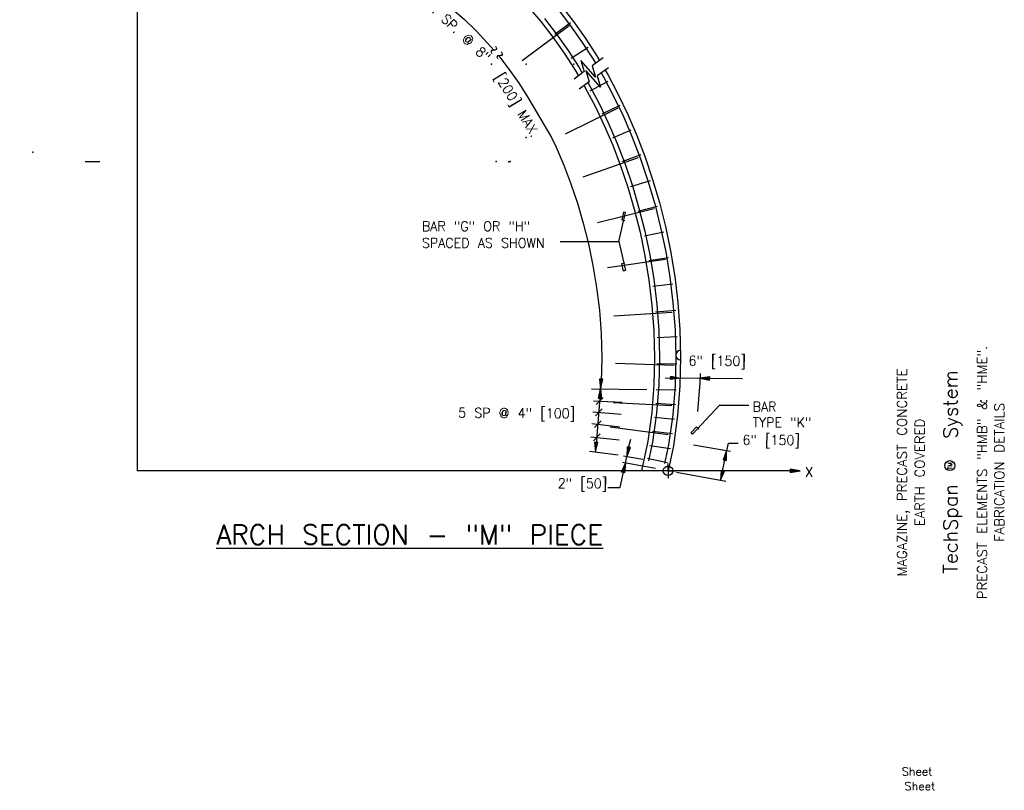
# Model space of a CAD drawing. Extents: x -23 to 2859, y -15 to 3983.
# Tile 43 of 50: x 239 to 365, y 13 to 112. Entities that reach past the tile are written whole.
import ezdxf
from ezdxf.enums import TextEntityAlignment as Align

# ---------------------------------------------------------------- set-up
doc = ezdxf.new("R2010")
doc.units = 0
doc.header["$LTSCALE"] = 25.4
doc.header["$MEASUREMENT"] = 0
for name, color, linetype in [('ARC', 7, 'CONTINUOUS'), ('ARC-GRD', 1, 'CONTINUOUS'), ('ARC-PTS', 1, 'CONTINUOUS'), ('BDR-TEXT', 1, 'CONTINUOUS'), ('COL_NUM', 7, 'CONTINUOUS'), ('DWG-LINES', 7, 'CONTINUOUS'), ('FORM', 1, 'CONTINUOUS'), ('LEV_PAD', 7, 'CONTINUOUS'), ('PAN_RS', 7, 'CONTINUOUS'), ('POINTS', 1, 'CONTINUOUS'), ('RS_LABELS', 7, 'CONTINUOUS'), ('SYMBOLS', 1, 'CONTINUOUS'), ('TRASH', 1, 'CONTINUOUS')]:
    doc.layers.add(name, color=color, linetype=linetype)
doc.styles.add('TXT_SHX', font='txt.shx')

# ---------------------------------------------------------------- blocks, each defined once
blk = doc.blocks.new('SO5_A1')
at = {"layer": 'PAN_RS', "linetype": 'CONTINUOUS'}
blk.add_hatch(color=7, dxfattribs=at).paths.add_polyline_path([(242.63, 30.01), (242.63, 29.01), (245.63, 29.51)])
at = {"layer": 'POINTS', "linetype": 'CONTINUOUS'}
for points in [[(205.79, 57.62), (205.82, 58.62), (208.8, 58.06)], [(217.78, 57.43), (217.83, 58.43), (214.81, 58.07)], [(183.34, 38.26), (182.34, 38.31), (182.69, 35.29)], [(193.41, 36.65), (192.43, 36.87), (192.26, 33.83)], [(221.97, 32.88), (222.95, 32.69), (223.01, 35.73)], [(191.61, 28.85), (190.63, 29.09), (191.84, 31.88)], [(222.32, 29.38), (221.34, 29.6), (221.17, 26.57)]]:
    blk.add_hatch(color=7, dxfattribs=at).paths.add_polyline_path(points)
at = {"layer": 'RS_LABELS', "linetype": 'CONTINUOUS'}
for points in [[(184.86, 57.71), (183.86, 57.75), (184.23, 54.73)], [(184.54, 51.71), (183.54, 51.77), (184.23, 54.73)]]:
    blk.add_hatch(color=7, dxfattribs=at).paths.add_polyline_path(points)
at = {"layer": 'COL_NUM', "color": 7, "linetype": 'CONTINUOUS'}
for p, q in [((170.09, 163.95), (174.96, 167.55)), ((175.13, 156.57), (180.43, 159.96)), ((180.97, 146.51), (186.52, 149.46)), ((184.66, 139.44), (190.27, 142.07)), ((187.98, 132.07), (193.67, 134.56)), ((190.86, 124.72), (196.67, 126.97)), ((193.57, 117.04), (199.6, 118.96)), ((195.76, 109.49), (201.71, 111.04)), ((197.73, 101.88), (203.69, 103.11)), ((199.02, 94.26), (205.17, 95.22)), ((200.31, 86.37), (206.48, 87.12)), ((201.13, 78.42), (207.4, 78.92)), ((201.67, 70.58), (207.76, 70.81)), ((201.5, 62.58), (207.68, 62.45)), ((201.32, 54.58), (207.5, 54.45)), ((201.21, 50.28), (207.29, 49.91)), ((200.79, 46), (206.94, 45.37)), ((200.19, 41.75), (206.31, 40.94)), ((199.36, 37.28), (205.7, 36.34)), ((198.66, 33.38), (204.82, 32.09))]:
    blk.add_line(p, q, dxfattribs=at)
for points in [[(170.82, 171.98), (174.69, 166.98), (178.38, 161.75), (181.88, 156.3), (182.64, 155)], [(166.94, 168.82), (170.67, 164.01), (174.23, 158.96), (177.62, 153.69), (178.59, 152.01)], [(184.37, 152.03), (185.19, 150.62), (188.32, 144.71), (191.24, 138.58), (193.97, 132.21), (196.49, 125.62), (198.79, 118.8), (200.87, 111.74), (202.7, 104.46), (204.26, 96.94), (205.54, 89.18), (206.51, 81.18), (207.13, 72.94), (207.36, 64.46), (207.16, 55.72), (206.44, 46.72), (205.14, 37.46), (203.92, 31.71)], [(180.32, 149.05), (180.82, 148.19), (183.85, 142.47), (186.69, 136.51), (189.34, 130.33), (191.79, 123.93), (194.03, 117.29), (196.04, 110.43), (197.82, 103.34), (199.34, 96.02), (200.59, 88.47), (201.53, 80.69), (202.13, 72.69), (202.36, 64.45), (202.16, 55.97), (201.47, 47.27), (200.21, 38.32), (199, 32.61)]]:
    blk.add_lwpolyline(points, dxfattribs=at)
at = {"layer": 'DWG-LINES', "color": 2, "linetype": 'CONTINUOUS'}
for points in [[(185.05, 156.74), (181.58, 154.24), (182.62, 150.74), (178.11, 155.86), (179.17, 152.45), (176.08, 150.11)], [(186.6, 153.64), (183.13, 151.14), (184.18, 147.64), (179.66, 152.76), (180.72, 149.35), (177.64, 147.01)]]:
    blk.add_lwpolyline(points, dxfattribs=at)
at = {"layer": 'FORM', "color": 3, "linetype": 'CONTINUOUS'}
for p, q in [((221.17, 26.57), (223.56, 37.99)), ((223.56, 37.99), (226.54, 37.99))]:
    blk.add_line(p, q, dxfattribs=at)
at = {"layer": 'LEV_PAD', "color": 7, "linetype": 'CONTINUOUS'}
for p, q in [((41.53, 263.77), (41.53, 29.51)), ((244.49, 29.51), (41.53, 29.51)), ((226.75, 29.51), (216.04, 29.51))]:
    blk.add_line(p, q, dxfattribs=at)
at = {"layer": 'LEV_PAD', "color": 1, "linetype": 'CONTINUOUS'}
for points in [[(171.99, 172.92), (175.9, 167.87), (179.63, 162.59), (183.16, 157.08), (183.86, 155.88)], [(161.91, 172.41), (165.78, 167.88), (169.47, 163.11), (172.99, 158.12), (176.34, 152.91), (177.39, 151.1)], [(185.59, 152.91), (186.5, 151.35), (189.66, 145.39), (192.61, 139.19), (195.36, 132.78), (197.9, 126.13), (200.22, 119.25), (202.32, 112.14), (204.16, 104.79), (205.74, 97.21), (207.03, 89.39), (208, 81.33), (208.63, 73.02), (208.86, 64.46), (208.65, 55.64), (207.93, 46.56), (206.62, 37.2), (204.99, 29.51)], [(179.12, 148.13), (179.51, 147.46), (182.51, 141.79), (185.32, 135.89), (187.95, 129.77), (190.37, 123.42), (192.59, 116.84), (194.59, 110.04), (196.36, 103), (197.87, 95.75), (199.11, 88.26), (200.04, 80.55), (200.64, 72.61), (200.86, 64.44), (200.66, 56.05), (199.98, 47.43), (198.73, 38.58), (196.82, 29.51)]]:
    blk.add_lwpolyline(points, dxfattribs=at)
at = {"layer": 'PAN_RS', "color": 7, "linetype": 'CONTINUOUS'}
blk.add_lwpolyline([(242.63, 30.01), (242.63, 29.01), (245.63, 29.51)], close=True, dxfattribs=at)
at = {"layer": 'POINTS', "color": 7, "linetype": 'CONTINUOUS'}
blk.add_line((220.82, 49.7), (229.9, 49.7), dxfattribs=at)
at = {"layer": 'POINTS', "color": 253, "linetype": 'CONTINUOUS'}
for points in [[(189.82, 100.09), (191.92, 109.04), (191.28, 109.19), (190.73, 106.83), (191.72, 106.6)], [(189.82, 100.09), (191.92, 91.15), (191.28, 91), (190.73, 93.36), (191.72, 93.59)], [(220.82, 49.7), (212.55, 40.8), (212.07, 41.25), (213.73, 43.02), (214.47, 42.32)]]:
    blk.add_lwpolyline(points, dxfattribs=at)
at = {"layer": 'POINTS', "color": 7, "linetype": 'CONTINUOUS'}
for points in [[(205.79, 57.62), (205.82, 58.62), (208.8, 58.06)], [(217.78, 57.43), (217.83, 58.43), (214.81, 58.07)], [(183.34, 38.26), (182.34, 38.31), (182.69, 35.29)], [(193.41, 36.65), (192.43, 36.87), (192.26, 33.83)], [(221.97, 32.88), (222.95, 32.69), (223.01, 35.73)], [(191.61, 28.85), (190.63, 29.09), (191.84, 31.88)], [(222.32, 29.38), (221.34, 29.6), (221.17, 26.57)]]:
    blk.add_lwpolyline(points, close=True, dxfattribs=at)
at = {"layer": 'POINTS', "color": 253, "linetype": 'CONTINUOUS', "const_width": 0.00025}
blk.add_lwpolyline([(177.27, 45.66), (181.7, 45.66, -0.002407), (181.7, 45.67, -0.177361), (181.81, 45.98, -0.103702), (182.26, 46.32, -0.063893), (182.83, 46.51, -0.050067), (183.6, 46.58, -0.050067), (184.37, 46.49, -0.063893), (184.94, 46.29, -0.103702), (185.38, 45.94, -0.177361), (185.49, 45.63, -0.177361), (185.38, 45.32, -0.103702), (184.93, 44.98, -0.063893), (184.36, 44.79, -0.050067), (183.59, 44.72, -0.050067), (182.82, 44.8, -0.063893), (182.25, 45, -0.103702), (181.81, 45.35, -0.174879), (181.7, 45.66, -0.174879)], format="xyb", dxfattribs=at)
blk.add_lwpolyline([(224.03, 41.74), (224.04, 41.74), (224.04, 41.74), (224.04, 41.74), (224.04, 41.74), (224.04, 41.74), (224.04, 41.74), (224.04, 41.74), (224.04, 41.74), (224.04, 41.74), (224.04, 41.74), (224.04, 41.74), (224.04, 41.74), (224.04, 41.74), (224.04, 41.74), (224.04, 41.74), (224.04, 41.74), (224.04, 41.74), (224.04, 41.74), (224.04, 41.74), (224.04, 41.74), (224.04, 41.74), (224.04, 41.74), (224.04, 41.74), (224.04, 41.74), (224.04, 41.74), (224.04, 41.74), (224.04, 41.74), (224.04, 41.74), (224.04, 41.74), (224.04, 41.74), (224.04, 41.74), (224.04, 41.74), (224.04, 41.74), (224.04, 41.74), (224.04, 41.74)], dxfattribs=at)
at = {"layer": 'RS_LABELS', "color": 7, "linetype": 'CONTINUOUS'}
for p, q in [((174.53, 166.5), (160.09, 155.76)), ((189.48, 141.17), (173.34, 133.2)), ((195.76, 125.88), (178.78, 119.91)), ((200.69, 110.21), (183.23, 105.82)), ((171.79, 100.09), (189.82, 100.09)), ((204.16, 94.55), (186.34, 92)), ((206.28, 78.24), (188.32, 77.14)), ((206.83, 61.94), (188.84, 62.56)), ((204.13, 58.11), (227.95, 57.94)), ((181.38, 54.78), (198.43, 54.51)), ((182.87, 49.93), (184.99, 52.05)), ((182.06, 51.07), (190.87, 50.66)), ((182.6, 46.44), (184.72, 48.56)), ((206.19, 49.49), (188.21, 50.43)), ((181.78, 47.65), (190.58, 46.96)), ((181.53, 44.08), (190.17, 43.03)), ((182.31, 42.8), (184.43, 44.92)), ((205.01, 40.61), (187.16, 42.94)), ((181.18, 40), (189.95, 39.01)), ((181.99, 38.73), (184.11, 40.85)), ((192.62, 35.8), (193.48, 39.27)), ((212.85, 37.44), (224.22, 35.58)), ((180.82, 35.53), (189.58, 34.41)), ((190.22, 24.34), (192.26, 33.83)), ((197.2, 32.93), (191.28, 34.01)), ((201.12, 30.19), (190.92, 32.05)), ((207.59, 29.04), (222.78, 26.27)), ((186.46, 24.34), (190.22, 24.34))]:
    blk.add_line(p, q, dxfattribs=at)
for points in [[(5.33, 199.08), (52.79, 198.56), (60.87, 198.14), (68.56, 197.5), (75.88, 196.66), (82.83, 195.61), (89.4, 194.37), (95.6, 192.94), (101.44, 191.32), (106.96, 189.52), (112.17, 187.54), (117.11, 185.38), (121.8, 183.04), (126.27, 180.52), (130.54, 177.81), (134.63, 174.9), (138.55, 171.8), (142.32, 168.5), (145.94, 164.99), (149.43, 161.26), (151.41, 158.94)], [(152.84, 157.26), (156.01, 153.16), (159.11, 148.78), (162.06, 144.17), (169.08, 132.14), (170.49, 129.18), (172.86, 123.66), (175.06, 117.91), (177.07, 111.94), (178.89, 105.76), (180.49, 99.36), (181.87, 92.76), (182.99, 85.96), (183.84, 78.96), (184.38, 71.77), (184.58, 64.41), (184.4, 56.89), (182.69, 35.29)], [(214.84, 59.49), (214.77, 56.54), (214.07, 47.75)]]:
    blk.add_lwpolyline(points, dxfattribs=at)
at = {"layer": 'RS_LABELS', "color": 7, "linetype": 'CONTINUOUS', "const_width": 0.00035}
for points in [[(174.46, 166.59, 1), (174.6, 166.41, 1)], [(189.43, 141.28, 1), (189.53, 141.07, 1)], [(195.72, 125.99, 1), (195.8, 125.77, 1)], [(200.66, 110.32, 1), (200.72, 110.09, 1)], [(204.14, 94.67, 1), (204.17, 94.44, 1)], [(206.28, 78.36, 1), (206.29, 78.13, 1)], [(206.84, 62.06, 1), (206.83, 61.82, 1)], [(206.19, 49.61, 1), (206.18, 49.37, 1)], [(205.02, 40.72, 1), (204.99, 40.49, 1)]]:
    blk.add_lwpolyline(points, format="xyb", close=True, dxfattribs=at)
at = {"layer": 'RS_LABELS', "color": 7, "linetype": 'CONTINUOUS'}
for points in [[(184.86, 57.71), (183.86, 57.75), (184.23, 54.73)], [(184.54, 51.71), (183.54, 51.77), (184.23, 54.73)]]:
    blk.add_lwpolyline(points, close=True, dxfattribs=at)
at = {"layer": 'RS_LABELS', "color": 7, "linetype": 'CONTINUOUS', "const_width": 0.00035}
blk.add_lwpolyline([(202.66, 51.06), (201.98, 46.62, 0.414214), (203.23, 44.91), (212.13, 43.54, -0.414214), (213.38, 41.83), (212.93, 38.86, -0.414214), (211.22, 37.61), (202.32, 38.98, 0.414214), (200.61, 37.72), (199.93, 33.27)], format="xyb", dxfattribs=at)
at = {"layer": 'SYMBOLS', "color": 5, "linetype": 'CONTINUOUS'}
for q in [(204.99, 31.77), (202.73, 29.51), (207.25, 29.51), (204.99, 27.25)]:
    blk.add_line((204.99, 29.51), q, dxfattribs=at)
blk.add_circle((204.99, 29.51), 1.47, dxfattribs=at)
blk.add_arc((208.85, 65.08), 1.47, 91.5731, 269.8716, dxfattribs=at)
at = {"layer": 'DWG-LINES', "color": 5, "linetype": 'CONTINUOUS', "style": 'TXT_SHX', "width": 0.95}
blk.add_text('2" [50]', height=3, rotation=359.6605, dxfattribs=at).set_placement((178.64, 24.13), align=Align.CENTER)
at = {"layer": 'POINTS', "color": 253, "linetype": 'CONTINUOUS', "style": 'TXT_SHX', "width": 0.95}
for s, p in [('BAR "G" OR "H"', (129.2, 103.33)), ('SPACED AS SHOWN', (129.2, 98.19)), ('BAR', (231.03, 47.73)), ('TYPE "K"', (231.03, 42.89))]:
    blk.add_text(s, height=3, dxfattribs=at).set_placement(p)
at = {"layer": 'POINTS', "color": 1, "linetype": 'CONTINUOUS', "style": 'TXT_SHX'}
for s, height, p in [('X', 3, (247.13, 27.59)), ('%%uARCH SECTION - "M" PIECE', 6, (65.86, 6.83))]:
    blk.add_text(s, height=height, dxfattribs=at).set_placement(p)
at = {"layer": 'RS_LABELS', "color": 5, "linetype": 'CONTINUOUS', "style": 'TXT_SHX', "width": 0.95}
for s, rotation, p in [('EQ. SP. @ 8"', 316.3945, (138.55, 164.79)), (' [200] MAX.', 301.1844, (156.67, 142.46)), ('6" [150]', 359.6703, (220.11, 61.87)), ('5 SP @ 4" [100]', 359.6703, (158.36, 45.78)), ('6" [150]', 359.6703, (236.75, 37.47))]:
    blk.add_text(s, height=3, rotation=rotation, dxfattribs=at).set_placement(p, align=Align.CENTER)
at = {"layer": 'RS_LABELS', "color": 7, "linetype": 'CONTINUOUS', "style": 'TXT_SHX', "width": 0.95}
for p in [(151.22, 157.14), (153.03, 155.47)]:
    blk.add_text('~', height=3, rotation=45, dxfattribs=at).set_placement(p)
blk = doc.blocks.new('PRO_I6')
at = {"layer": 'ARC', "color": 7, "linetype": 'CONTINUOUS'}
blk.add_circle((-12.9, 52.89), 0.644, dxfattribs=at)
at = {"layer": 'ARC', "color": 7, "linetype": 'CONTINUOUS', "style": 'TXT_SHX'}
for s, height, p in [('System', 1.815, (-11.91, 60.74)), ('TM', 0.529, (-12.62, 52.85)), ('TechSpan', 1.815, (-11.91, 44.77))]:
    blk.add_text(s, height=height, rotation=90, dxfattribs=at).set_placement(p, align=Align.CENTER)
blk = doc.blocks.new('SO5_A2')
at = {"layer": 'PAN_RS', "linetype": 'CONTINUOUS'}
blk.add_hatch(color=7, dxfattribs=at).paths.add_polyline_path([(242.63, 30.01), (242.63, 29.01), (245.63, 29.51)])
at = {"layer": 'POINTS', "linetype": 'CONTINUOUS'}
for points in [[(205.79, 57.62), (205.82, 58.62), (208.8, 58.06)], [(217.78, 57.43), (217.83, 58.43), (214.81, 58.07)], [(183.34, 38.26), (182.34, 38.31), (182.69, 35.29)], [(193.41, 36.65), (192.43, 36.87), (192.26, 33.83)], [(221.97, 32.88), (222.95, 32.69), (223.01, 35.73)], [(191.61, 28.85), (190.63, 29.09), (191.84, 31.88)], [(222.32, 29.38), (221.34, 29.6), (221.17, 26.57)]]:
    blk.add_hatch(color=7, dxfattribs=at).paths.add_polyline_path(points)
at = {"layer": 'RS_LABELS', "linetype": 'CONTINUOUS'}
for points in [[(184.86, 57.71), (183.86, 57.75), (184.23, 54.73)], [(184.54, 51.71), (183.54, 51.77), (184.23, 54.73)]]:
    blk.add_hatch(color=7, dxfattribs=at).paths.add_polyline_path(points)
at = {"layer": 'COL_NUM', "color": 7, "linetype": 'CONTINUOUS'}
for p, q in [((170.09, 163.95), (174.96, 167.55)), ((175.13, 156.57), (180.43, 159.96)), ((180.97, 146.51), (186.52, 149.46)), ((184.66, 139.44), (190.27, 142.07)), ((187.98, 132.07), (193.67, 134.56)), ((190.86, 124.72), (196.67, 126.97)), ((193.57, 117.04), (199.6, 118.96)), ((195.76, 109.49), (201.71, 111.04)), ((197.73, 101.88), (203.69, 103.11)), ((199.02, 94.26), (205.17, 95.22)), ((200.31, 86.37), (206.48, 87.12)), ((201.13, 78.42), (207.4, 78.92)), ((201.67, 70.58), (207.76, 70.81)), ((201.5, 62.58), (207.68, 62.45)), ((201.32, 54.58), (207.5, 54.45)), ((201.21, 50.28), (207.29, 49.91)), ((200.79, 46), (206.94, 45.37)), ((200.19, 41.75), (206.31, 40.94)), ((199.36, 37.28), (205.7, 36.34)), ((198.66, 33.38), (204.82, 32.09))]:
    blk.add_line(p, q, dxfattribs=at)
for points in [[(170.82, 171.98), (174.69, 166.98), (178.38, 161.75), (181.88, 156.3), (182.64, 155)], [(166.94, 168.82), (170.67, 164.01), (174.23, 158.96), (177.62, 153.69), (178.59, 152.01)], [(184.37, 152.03), (185.19, 150.62), (188.32, 144.71), (191.24, 138.58), (193.97, 132.21), (196.49, 125.62), (198.79, 118.8), (200.87, 111.74), (202.7, 104.46), (204.26, 96.94), (205.54, 89.18), (206.51, 81.18), (207.13, 72.94), (207.36, 64.46), (207.16, 55.72), (206.44, 46.72), (205.14, 37.46), (203.92, 31.71)], [(180.32, 149.05), (180.82, 148.19), (183.85, 142.47), (186.69, 136.51), (189.34, 130.33), (191.79, 123.93), (194.03, 117.29), (196.04, 110.43), (197.82, 103.34), (199.34, 96.02), (200.59, 88.47), (201.53, 80.69), (202.13, 72.69), (202.36, 64.45), (202.16, 55.97), (201.47, 47.27), (200.21, 38.32), (199, 32.61)]]:
    blk.add_lwpolyline(points, dxfattribs=at)
at = {"layer": 'DWG-LINES', "color": 2, "linetype": 'CONTINUOUS'}
for points in [[(185.05, 156.74), (181.58, 154.24), (182.62, 150.74), (178.11, 155.86), (179.17, 152.45), (176.08, 150.11)], [(186.6, 153.64), (183.13, 151.14), (184.18, 147.64), (179.66, 152.76), (180.72, 149.35), (177.64, 147.01)]]:
    blk.add_lwpolyline(points, dxfattribs=at)
at = {"layer": 'FORM', "color": 3, "linetype": 'CONTINUOUS'}
for p, q in [((221.17, 26.57), (223.56, 37.99)), ((223.56, 37.99), (226.54, 37.99))]:
    blk.add_line(p, q, dxfattribs=at)
at = {"layer": 'LEV_PAD', "color": 7, "linetype": 'CONTINUOUS'}
for p, q in [((41.53, 263.77), (41.53, 29.51)), ((244.49, 29.51), (41.53, 29.51)), ((226.75, 29.51), (216.04, 29.51))]:
    blk.add_line(p, q, dxfattribs=at)
at = {"layer": 'LEV_PAD', "color": 1, "linetype": 'CONTINUOUS'}
for points in [[(171.99, 172.92), (175.9, 167.87), (179.63, 162.59), (183.16, 157.08), (183.86, 155.88)], [(161.91, 172.41), (165.78, 167.88), (169.47, 163.11), (172.99, 158.12), (176.34, 152.91), (177.39, 151.1)], [(185.59, 152.91), (186.5, 151.35), (189.66, 145.39), (192.61, 139.19), (195.36, 132.78), (197.9, 126.13), (200.22, 119.25), (202.32, 112.14), (204.16, 104.79), (205.74, 97.21), (207.03, 89.39), (208, 81.33), (208.63, 73.02), (208.86, 64.46), (208.65, 55.64), (207.93, 46.56), (206.62, 37.2), (204.99, 29.51)], [(179.12, 148.13), (179.51, 147.46), (182.51, 141.79), (185.32, 135.89), (187.95, 129.77), (190.37, 123.42), (192.59, 116.84), (194.59, 110.04), (196.36, 103), (197.87, 95.75), (199.11, 88.26), (200.04, 80.55), (200.64, 72.61), (200.86, 64.44), (200.66, 56.05), (199.98, 47.43), (198.73, 38.58), (196.82, 29.51)]]:
    blk.add_lwpolyline(points, dxfattribs=at)
at = {"layer": 'PAN_RS', "color": 7, "linetype": 'CONTINUOUS'}
blk.add_lwpolyline([(242.63, 30.01), (242.63, 29.01), (245.63, 29.51)], close=True, dxfattribs=at)
at = {"layer": 'POINTS', "color": 7, "linetype": 'CONTINUOUS'}
blk.add_line((220.82, 49.7), (229.9, 49.7), dxfattribs=at)
at = {"layer": 'POINTS', "color": 253, "linetype": 'CONTINUOUS'}
for points in [[(189.82, 100.09), (191.92, 109.04), (191.28, 109.19), (190.73, 106.83), (191.72, 106.6)], [(189.82, 100.09), (191.92, 91.15), (191.28, 91), (190.73, 93.36), (191.72, 93.59)], [(220.82, 49.7), (212.55, 40.8), (212.07, 41.25), (213.73, 43.02), (214.47, 42.32)]]:
    blk.add_lwpolyline(points, dxfattribs=at)
at = {"layer": 'POINTS', "color": 7, "linetype": 'CONTINUOUS'}
for points in [[(205.79, 57.62), (205.82, 58.62), (208.8, 58.06)], [(217.78, 57.43), (217.83, 58.43), (214.81, 58.07)], [(183.34, 38.26), (182.34, 38.31), (182.69, 35.29)], [(193.41, 36.65), (192.43, 36.87), (192.26, 33.83)], [(221.97, 32.88), (222.95, 32.69), (223.01, 35.73)], [(191.61, 28.85), (190.63, 29.09), (191.84, 31.88)], [(222.32, 29.38), (221.34, 29.6), (221.17, 26.57)]]:
    blk.add_lwpolyline(points, close=True, dxfattribs=at)
at = {"layer": 'POINTS', "color": 253, "linetype": 'CONTINUOUS', "const_width": 0.00025}
blk.add_lwpolyline([(177.27, 45.66), (181.7, 45.66, -0.002407), (181.7, 45.67, -0.177361), (181.81, 45.98, -0.103702), (182.26, 46.32, -0.063893), (182.83, 46.51, -0.050067), (183.6, 46.58, -0.050067), (184.37, 46.49, -0.063893), (184.94, 46.29, -0.103702), (185.38, 45.94, -0.177361), (185.49, 45.63, -0.177361), (185.38, 45.32, -0.103702), (184.93, 44.98, -0.063893), (184.36, 44.79, -0.050067), (183.59, 44.72, -0.050067), (182.82, 44.8, -0.063893), (182.25, 45, -0.103702), (181.81, 45.35, -0.174879), (181.7, 45.66, -0.174879)], format="xyb", dxfattribs=at)
blk.add_lwpolyline([(224.03, 41.74), (224.04, 41.74), (224.04, 41.74), (224.04, 41.74), (224.04, 41.74), (224.04, 41.74), (224.04, 41.74), (224.04, 41.74), (224.04, 41.74), (224.04, 41.74), (224.04, 41.74), (224.04, 41.74), (224.04, 41.74), (224.04, 41.74), (224.04, 41.74), (224.04, 41.74), (224.04, 41.74), (224.04, 41.74), (224.04, 41.74), (224.04, 41.74), (224.04, 41.74), (224.04, 41.74), (224.04, 41.74), (224.04, 41.74), (224.04, 41.74), (224.04, 41.74), (224.04, 41.74), (224.04, 41.74), (224.04, 41.74), (224.04, 41.74), (224.04, 41.74), (224.04, 41.74), (224.04, 41.74), (224.04, 41.74), (224.04, 41.74), (224.04, 41.74)], dxfattribs=at)
at = {"layer": 'RS_LABELS', "color": 7, "linetype": 'CONTINUOUS'}
for p, q in [((174.53, 166.5), (160.09, 155.76)), ((189.48, 141.17), (173.34, 133.2)), ((195.76, 125.88), (178.78, 119.91)), ((200.69, 110.21), (183.23, 105.82)), ((171.79, 100.09), (189.82, 100.09)), ((204.16, 94.55), (186.34, 92)), ((206.28, 78.24), (188.32, 77.14)), ((206.83, 61.94), (188.84, 62.56)), ((204.13, 58.11), (227.95, 57.94)), ((181.38, 54.78), (198.43, 54.51)), ((182.87, 49.93), (184.99, 52.05)), ((182.06, 51.07), (190.87, 50.66)), ((182.6, 46.44), (184.72, 48.56)), ((206.19, 49.49), (188.21, 50.43)), ((181.78, 47.65), (190.58, 46.96)), ((181.53, 44.08), (190.17, 43.03)), ((182.31, 42.8), (184.43, 44.92)), ((205.01, 40.61), (187.16, 42.94)), ((181.18, 40), (189.95, 39.01)), ((181.99, 38.73), (184.11, 40.85)), ((192.62, 35.8), (193.48, 39.27)), ((212.85, 37.44), (224.22, 35.58)), ((180.82, 35.53), (189.58, 34.41)), ((190.22, 24.34), (192.26, 33.83)), ((197.2, 32.93), (191.28, 34.01)), ((201.12, 30.19), (190.92, 32.05)), ((207.59, 29.04), (222.78, 26.27)), ((186.46, 24.34), (190.22, 24.34))]:
    blk.add_line(p, q, dxfattribs=at)
for points in [[(5.33, 199.08), (52.79, 198.56), (60.87, 198.14), (68.56, 197.5), (75.88, 196.66), (82.83, 195.61), (89.4, 194.37), (95.6, 192.94), (101.44, 191.32), (106.96, 189.52), (112.17, 187.54), (117.11, 185.38), (121.8, 183.04), (126.27, 180.52), (130.54, 177.81), (134.63, 174.9), (138.55, 171.8), (142.32, 168.5), (145.94, 164.99), (149.43, 161.26), (151.41, 158.94)], [(152.84, 157.26), (156.01, 153.16), (159.11, 148.78), (162.06, 144.17), (169.08, 132.14), (170.49, 129.18), (172.86, 123.66), (175.06, 117.91), (177.07, 111.94), (178.89, 105.76), (180.49, 99.36), (181.87, 92.76), (182.99, 85.96), (183.84, 78.96), (184.38, 71.77), (184.58, 64.41), (184.4, 56.89), (182.69, 35.29)], [(214.84, 59.49), (214.77, 56.54), (214.07, 47.75)]]:
    blk.add_lwpolyline(points, dxfattribs=at)
at = {"layer": 'RS_LABELS', "color": 7, "linetype": 'CONTINUOUS', "const_width": 0.00035}
for points in [[(174.46, 166.59, 1), (174.6, 166.41, 1)], [(189.43, 141.28, 1), (189.53, 141.07, 1)], [(195.72, 125.99, 1), (195.8, 125.77, 1)], [(200.66, 110.32, 1), (200.72, 110.09, 1)], [(204.14, 94.67, 1), (204.17, 94.44, 1)], [(206.28, 78.36, 1), (206.29, 78.13, 1)], [(206.84, 62.06, 1), (206.83, 61.82, 1)], [(206.19, 49.61, 1), (206.18, 49.37, 1)], [(205.02, 40.72, 1), (204.99, 40.49, 1)]]:
    blk.add_lwpolyline(points, format="xyb", close=True, dxfattribs=at)
at = {"layer": 'RS_LABELS', "color": 7, "linetype": 'CONTINUOUS'}
for points in [[(184.86, 57.71), (183.86, 57.75), (184.23, 54.73)], [(184.54, 51.71), (183.54, 51.77), (184.23, 54.73)]]:
    blk.add_lwpolyline(points, close=True, dxfattribs=at)
at = {"layer": 'RS_LABELS', "color": 7, "linetype": 'CONTINUOUS', "const_width": 0.00035}
blk.add_lwpolyline([(202.66, 51.06), (201.98, 46.62, 0.414214), (203.23, 44.91), (212.13, 43.54, -0.414214), (213.38, 41.83), (212.93, 38.86, -0.414214), (211.22, 37.61), (202.32, 38.98, 0.414214), (200.61, 37.72), (199.93, 33.27)], format="xyb", dxfattribs=at)
at = {"layer": 'SYMBOLS', "color": 5, "linetype": 'CONTINUOUS'}
for q in [(204.99, 31.77), (202.73, 29.51), (207.25, 29.51), (204.99, 27.25)]:
    blk.add_line((204.99, 29.51), q, dxfattribs=at)
blk.add_circle((204.99, 29.51), 1.47, dxfattribs=at)
blk.add_arc((208.85, 65.08), 1.47, 91.5731, 269.8716, dxfattribs=at)
at = {"layer": 'DWG-LINES', "color": 5, "linetype": 'CONTINUOUS', "style": 'TXT_SHX', "width": 0.95}
blk.add_text('2" [50]', height=3, rotation=359.6605, dxfattribs=at).set_placement((178.64, 24.13), align=Align.CENTER)
at = {"layer": 'POINTS', "color": 253, "linetype": 'CONTINUOUS', "style": 'TXT_SHX', "width": 0.95}
for s, p in [('BAR "G" OR "H"', (129.2, 103.33)), ('SPACED AS SHOWN', (129.2, 98.19)), ('BAR', (231.03, 47.73)), ('TYPE "K"', (231.03, 42.89))]:
    blk.add_text(s, height=3, dxfattribs=at).set_placement(p)
at = {"layer": 'POINTS', "color": 1, "linetype": 'CONTINUOUS', "style": 'TXT_SHX'}
for s, height, p in [('X', 3, (247.13, 27.59)), ('%%uARCH SECTION - "M" PIECE', 6, (65.86, 6.83))]:
    blk.add_text(s, height=height, dxfattribs=at).set_placement(p)
at = {"layer": 'RS_LABELS', "color": 5, "linetype": 'CONTINUOUS', "style": 'TXT_SHX', "width": 0.95}
for s, rotation, p in [('EQ. SP. @ 8"', 316.3945, (138.55, 164.79)), (' [200] MAX.', 301.1844, (156.67, 142.46)), ('6" [150]', 359.6703, (220.11, 61.87)), ('5 SP @ 4" [100]', 359.6703, (158.36, 45.78)), ('6" [150]', 359.6703, (236.75, 37.47))]:
    blk.add_text(s, height=3, rotation=rotation, dxfattribs=at).set_placement(p, align=Align.CENTER)
at = {"layer": 'RS_LABELS', "color": 7, "linetype": 'CONTINUOUS', "style": 'TXT_SHX', "width": 0.95}
for p in [(151.22, 157.14), (153.03, 155.47)]:
    blk.add_text('~', height=3, rotation=45, dxfattribs=at).set_placement(p)
blk = doc.blocks.new('PRO_I7')
at = {"layer": 'ARC', "color": 7, "linetype": 'CONTINUOUS'}
blk.add_circle((-12.9, 52.89), 0.644, dxfattribs=at)
at = {"layer": 'ARC', "color": 7, "linetype": 'CONTINUOUS', "style": 'TXT_SHX'}
for s, height, p in [('System', 1.815, (-11.91, 60.74)), ('TM', 0.529, (-12.62, 52.85)), ('TechSpan', 1.815, (-11.91, 44.77))]:
    blk.add_text(s, height=height, rotation=90, dxfattribs=at).set_placement(p, align=Align.CENTER)

msp = doc.modelspace()

# ---------------------------------------------------------------- linework, layer by layer
at = {"layer": 'BDR-TEXT', "color": 7, "linetype": 'CONTINUOUS'}
msp.add_line((249.41, 93.75), (247.55, 93.75), dxfattribs=at)
at = {"layer": 'FORM', "color": 24, "linetype": 'CONTINUOUS'}
for p in [(299.68, 106.28), (304.13, 106.28), (310.25, 106.28), (304.13, 96.87), (240.85, 95), (300.26, 93.78), (300.26, 93.78), (301.9, 93.75), (302.05, 93.78)]:
    msp.add_point(p, dxfattribs=at)

# ---------------------------------------------------------------- block references
at = {"layer": 'FORM', "linetype": 'CONTINUOUS', "xscale": 0.4166, "yscale": 0.4166, "zscale": 0.4166}
for name in ['SO5_A1', 'SO5_A2']:
    msp.add_blockref(name, (236.92, 41.81), dxfattribs=at)
at = {"layer": 'TRASH', "linetype": 'CONTINUOUS'}
for name in ['PRO_I6', 'PRO_I7']:
    msp.add_blockref(name, (371.37, 1.87), dxfattribs=at)

# ---------------------------------------------------------------- texts
at = {"layer": 'ARC-GRD', "color": 24, "linetype": 'CONTINUOUS', "style": 'TXT_SHX'}
msp.add_text('Sheet', height=1.052, dxfattribs=at).set_placement((352.3, 14.98))
msp.add_text('Sheet', height=1.052, dxfattribs=at).set_placement((352.3, 14.98))
at = {"layer": 'ARC-PTS', "color": 24, "linetype": 'CONTINUOUS', "style": 'TXT_SHX'}
msp.add_text('Sheet', height=1.052, dxfattribs=at).set_placement((352.66, 13.11))
at = {"layer": 'TRASH', "color": 2, "linetype": 'CONTINUOUS', "style": 'TXT_SHX'}
for s, p in [('PRECAST ELEMENTS "HMB" & "HME".', (363.23, 53.88)), ('PRECAST ELEMENTS "HMB" & "HME".', (363.23, 53.88)), ('MAGAZINE, PRECAST CONCRETE', (352.94, 53.87)), ('MAGAZINE, PRECAST CONCRETE', (352.94, 53.87)), ('FABRICATION DETAILS', (365.43, 53.88)), ('FABRICATION DETAILS', (365.43, 53.88)), ('EARTH COVERED', (355.23, 53.88)), ('EARTH COVERED', (355.23, 53.88))]:
    msp.add_text(s, height=1.25, rotation=90, dxfattribs=at).set_placement(p, align=Align.CENTER)

doc.saveas('drawing.dxf')
